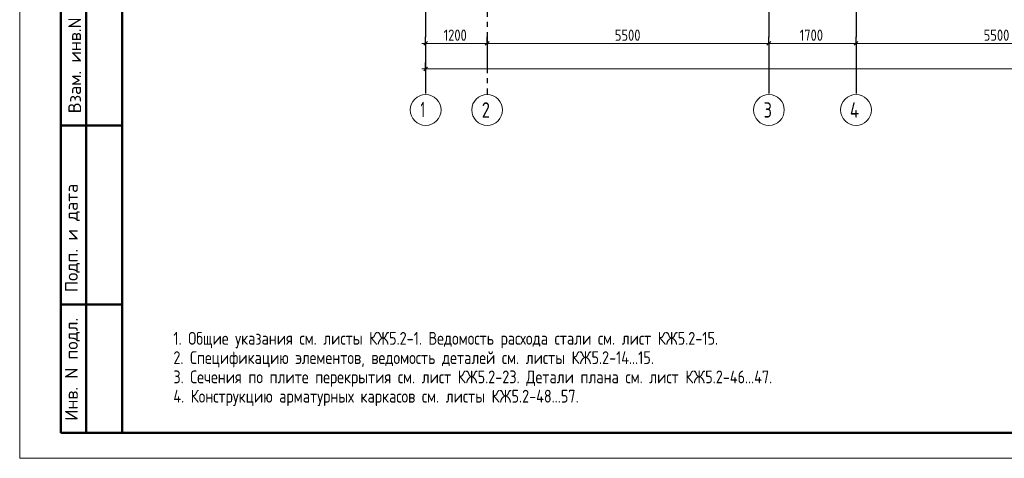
# Model space of a CAD drawing. Header units: millimetres. Extents: x 0 to 43617, y 0 to 59400.
# Tile 1 of 29: x 0 to 19218, y 0 to 8562. Entities that reach past the tile are written whole.
import ezdxf

# ---------------------------------------------------------------- set-up
doc = ezdxf.new("R2010")
doc.units = ezdxf.units.MM
doc.linetypes.add('______5', pattern=[1100, 800, -100, 100, -100])
doc.layers.add('Standard', color=7, linetype='Continuous', lineweight=25)
doc.layers.add('Оси', color=40, linetype='______5', lineweight=18)
doc.styles.add('GOST 2.304-81', font='txt')
doc.styles.add('ISOCPEUR', font='txt')

msp = doc.modelspace()

# ---------------------------------------------------------------- linework, layer by layer
at = {"layer": 'Standard', "color": 7, "linetype": 'Continuous', "lineweight": 50, "transparency": 33554687}
for p, q in [((800, 500), (800, 9000)), ((800, 500), (800, 9000)), ((1300, 500), (1300, 9000)), ((800, 6500), (2000, 6500)), ((800, 3000), (2000, 3000)), ((2000, 500), (800, 500))]:
    msp.add_line(p, q, dxfattribs=at)
at = {"layer": 'Standard', "color": 7, "linetype": 'Continuous', "lineweight": 13, "transparency": 33554687}
for p, q in [((7924, 8100), (7849, 8100)), ((7924, 8100), (9124, 8100)), ((9124, 8100), (14624, 8100)), ((14624, 8100), (16324, 8100)), ((16324, 8100), (21824, 8100)), ((7924, 7600), (7849, 7600)), ((32974, 7600), (7924, 7600))]:
    msp.add_line(p, q, dxfattribs=at)
at = {"layer": 'Standard', "color": 7, "linetype": 'Continuous', "lineweight": 25, "transparency": 33554687}
for p, q in [((7886, 8063), (7961, 8138)), ((9086, 8063), (9161, 8138)), ((14586, 8063), (14661, 8138)), ((16286, 8063), (16361, 8138)), ((7961, 7638), (7886, 7563))]:
    msp.add_line(p, q, dxfattribs=at)
at = {"layer": 'Standard', "color": 251, "linetype": 'Continuous', "lineweight": -3, "true_color": 0x656565, "transparency": 33554687}
for p, q in [((7924, 8100), (7924, 8225)), ((7924, 8100), (7924, 7975)), ((7924, 8100), (7924, 7648)), ((9124, 8100), (9124, 8225)), ((9124, 8100), (9124, 7975)), ((9124, 8100), (9124, 7648)), ((14624, 8100), (14624, 8225)), ((14624, 8100), (14624, 7975)), ((14624, 8100), (14624, 7648)), ((16324, 8100), (16324, 8225)), ((16324, 8100), (16324, 7975)), ((16324, 8100), (16324, 7648)), ((7924, 7600), (7924, 7725)), ((7924, 7600), (7924, 7475)), ((7924, 7600), (7924, 7550))]:
    msp.add_line(p, q, dxfattribs=at)
at = {"layer": 'Standard', "color": 7, "linetype": 'Continuous', "lineweight": 13, "transparency": 33554687}
msp.add_lwpolyline([(0, 0), (42000, 0), (42000, 59400), (0, 59400), (0, 0)], close=True, dxfattribs=at)
msp.add_lwpolyline([(42000, 59400), (0, 59400), (0, 0), (42000, 0), (42000, 59400)], dxfattribs=at)
at = {"layer": 'Standard', "color": 7, "linetype": 'Continuous', "lineweight": 50, "transparency": 33554687}
msp.add_lwpolyline([(2000, 58900), (41500, 58900), (41500, 500), (2000, 500), (2000, 58900)], close=True, dxfattribs=at)
at = {"layer": 'Оси', "color": 8, "linetype": '______5', "lineweight": -3, "transparency": 33554687}
for p, q in [((9124, 57820), (9124, 7100)), ((7924, 57420), (7924, 7100)), ((14624, 57420), (14624, 7100)), ((16324, 57420), (16324, 7100))]:
    msp.add_line(p, q, dxfattribs=at)
at = {"layer": 'Оси', "color": 7, "linetype": 'Continuous', "lineweight": 13, "transparency": 33554687}
for centre in [(7924, 6800), (9124, 6800), (14624, 6800), (16324, 6800)]:
    msp.add_circle(centre, 300, dxfattribs=at)

# ---------------------------------------------------------------- texts
at = {"layer": 'Standard', "color": 7, "linetype": 'Continuous', "lineweight": 25, "transparency": 33554687, "char_height": 220, "attachment_point": 7, "style": 'GOST 2.304-81'}
for s, insert, width in [('1200', (8274, 8150), 625.73), ('5500', (11616, 8150), 641.48), ('1700', (15224, 8150), 625.74), ('5500', (18816, 8150), 641.48)]:
    msp.add_mtext(s, dxfattribs=dict(at, insert=insert, width=width))
at = {"layer": 'Standard', "color": 7, "linetype": 'Continuous', "lineweight": 50, "transparency": 33554687, "char_height": 250, "attachment_point": 7, "rotation": 90, "style": 'ISOCPEUR'}
for s, insert, width in [('\\A1;{\\fISOCPEUR|i0|b0;\\H250.000000;\\W1.000000;\\C7;Взам. инв.N}\\P', (1198, 6736), 1909.1), ('\\A1;{\\fISOCPEUR|i0|b0;\\H250.000000;\\W1.000000;\\C7;Подп. и дата}\\P', (1174, 3242), 2197.06), ('\\A1;{\\fISOCPEUR|i0|b0;\\H250.000000;\\W1.000000;\\C7;Инв. N подл.}\\P', (1174, 734), 2021.79)]:
    msp.add_mtext(s, dxfattribs=dict(at, insert=insert, width=width))
at = {"layer": 'Standard', "color": 7, "linetype": 'Continuous', "lineweight": 13, "transparency": 33554687, "insert": (3000, 2467), "char_height": 250, "width": 14266.88, "attachment_point": 1, "line_spacing_factor": 0.903614}
msp.add_mtext('\\A1;{\\fGOST 2.304-81|i0|b0;\\H250.000000;\\W1.000000;\\C7;1. Общие указания см. листы КЖ5.2-1. Ведомость расхода стали см. лист КЖ5.2-15.}\\P{\\fGOST 2.304-81|i0|b0;\\H250.000000;\\W1.000000;\\C7;2. Спецификацию элементов, ведомость деталей см. листы КЖ5.2-14...15.}\\P{\\fGOST 2.304-81|i0|b0;\\H250.000000;\\W1.000000;\\C7;3. Сечения по плите перекрытия см. лист КЖ5.2-23. Детали плана см. лист КЖ5.2-46...47.}\\P{\\fGOST 2.304-81|i0|b0;\\H250.000000;\\W1.000000;\\C7;4. Конструкцию арматурных каркасов см. листы КЖ5.2-48...57.}\\P', dxfattribs=at)
at = {"layer": 'Оси', "color": 7, "linetype": 'Continuous', "lineweight": 25, "transparency": 33554687, "char_height": 300, "attachment_point": 7, "style": 'ISOCPEUR'}
for s, insert, width in [('\\W0.56;1', (7824, 6660), 233.32), ('\\W0.78;2', (9019, 6650), 326.41), ('\\W0.78;3', (14519, 6650), 326.41), ('\\W0.80;4', (16204, 6650), 359.83)]:
    msp.add_mtext(s, dxfattribs=dict(at, insert=insert, width=width))

doc.saveas('drawing.dxf')
